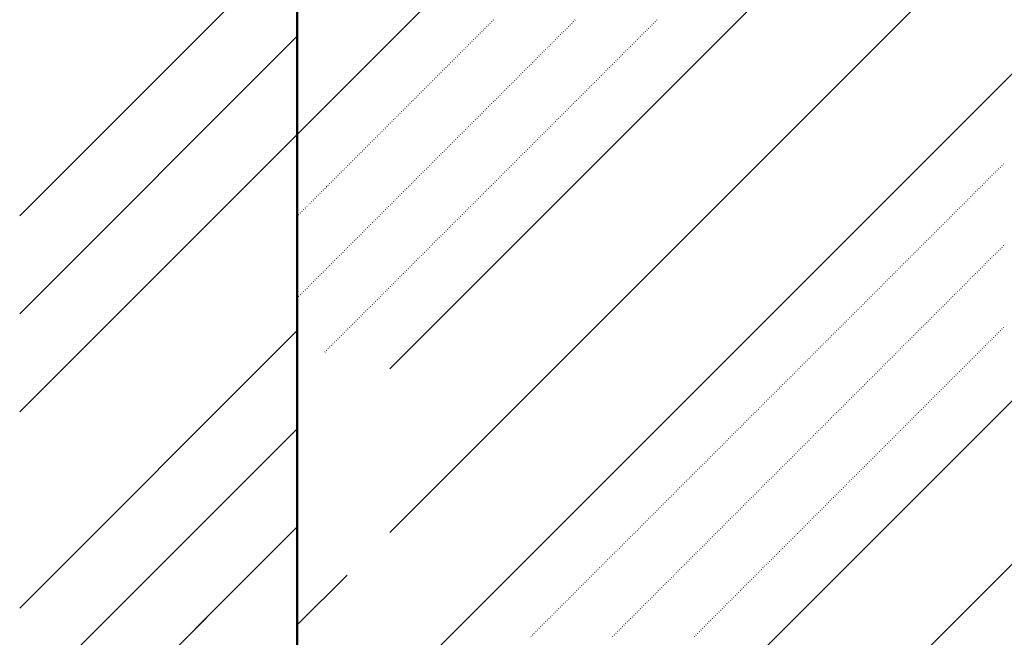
# Model space of a CAD drawing. Header units: millimetres. Extents: x 0 to 1260, y 0 to 297.
# Tile 84 of 104: x 297 to 307, y 223 to 230. Entities that reach past the tile are written whole.
import ezdxf

# ---------------------------------------------------------------- set-up
doc = ezdxf.new("R2010")
doc.units = ezdxf.units.MM
for name, pattern in [('K5LT32802', [0]), ('K5LT32806', [0]), ('K5LT_BASIC', [0])]:
    doc.linetypes.add(name, pattern=pattern)
doc.layers.add('Системный слой', color=7, linetype='Continuous')

# ---------------------------------------------------------------- blocks, each defined once
blk = doc.blocks.new('U100')
at = {"layer": 'Системный слой', "color": 7, "linetype": 'K5LT32802', "lineweight": 9}
for p, q in [((299.532, 221.589), (314.238, 236.296)), ((299.532, 228.66), (307.167, 236.296)), ((299.532, 218.054), (317.774, 236.296)), ((299.532, 216.286), (319.532, 236.286)), ((300.532, 224.357), (312.471, 236.296)), ((300.532, 226.125), (310.703, 236.296)), ((299.532, 223.357), (300.071, 223.896))]:
    blk.add_line(p, q, dxfattribs=at)
at = {"layer": 'Системный слой', "color": 7, "linetype": 'K5LT32806', "lineweight": 18}
for p, q in [((301.58, 229.824), (301.583, 229.828)), ((301.597, 229.842), (301.601, 229.846)), ((301.615, 229.86), (301.619, 229.863)), ((301.633, 229.877), (301.636, 229.881)), ((301.65, 229.895), (301.654, 229.899)), ((302.464, 229.824), (302.467, 229.828)), ((302.481, 229.842), (302.485, 229.846)), ((302.499, 229.86), (302.503, 229.863)), ((302.517, 229.877), (302.52, 229.881)), ((302.534, 229.895), (302.538, 229.899)), ((303.348, 229.824), (303.351, 229.828)), ((303.365, 229.842), (303.369, 229.846)), ((303.383, 229.86), (303.386, 229.863)), ((303.401, 229.877), (303.404, 229.881)), ((303.418, 229.895), (303.422, 229.899)), ((301.474, 229.718), (301.477, 229.722)), ((301.491, 229.736), (301.495, 229.74)), ((301.509, 229.754), (301.513, 229.757)), ((301.527, 229.771), (301.53, 229.775)), ((301.544, 229.789), (301.548, 229.793)), ((301.562, 229.807), (301.566, 229.81)), ((302.358, 229.718), (302.361, 229.722)), ((302.375, 229.736), (302.379, 229.74)), ((302.393, 229.754), (302.396, 229.757)), ((302.411, 229.771), (302.414, 229.775)), ((302.428, 229.789), (302.432, 229.793)), ((302.446, 229.807), (302.45, 229.81)), ((303.241, 229.718), (303.245, 229.722)), ((303.259, 229.736), (303.263, 229.74)), ((303.277, 229.754), (303.28, 229.757)), ((303.295, 229.771), (303.298, 229.775)), ((303.312, 229.789), (303.316, 229.793)), ((303.33, 229.807), (303.333, 229.81)), ((301.368, 229.612), (301.371, 229.616)), ((301.385, 229.63), (301.389, 229.633)), ((301.403, 229.648), (301.407, 229.651)), ((301.421, 229.665), (301.424, 229.669)), ((301.438, 229.683), (301.442, 229.686)), ((301.456, 229.701), (301.46, 229.704)), ((302.252, 229.612), (302.255, 229.616)), ((302.269, 229.63), (302.273, 229.633)), ((302.287, 229.648), (302.29, 229.651)), ((302.305, 229.665), (302.308, 229.669)), ((302.322, 229.683), (302.326, 229.686)), ((302.34, 229.701), (302.343, 229.704)), ((303.135, 229.612), (303.139, 229.616)), ((303.153, 229.63), (303.157, 229.633)), ((303.171, 229.648), (303.174, 229.651)), ((303.188, 229.665), (303.192, 229.669)), ((303.206, 229.683), (303.21, 229.686)), ((303.224, 229.701), (303.227, 229.704)), ((301.262, 229.506), (301.265, 229.51)), ((301.279, 229.524), (301.283, 229.527)), ((301.297, 229.542), (301.3, 229.545)), ((301.315, 229.559), (301.318, 229.563)), ((301.332, 229.577), (301.336, 229.58)), ((301.35, 229.595), (301.354, 229.598)), ((302.145, 229.506), (302.149, 229.51)), ((302.163, 229.524), (302.167, 229.527)), ((302.181, 229.542), (302.184, 229.545)), ((302.199, 229.559), (302.202, 229.563)), ((302.216, 229.577), (302.22, 229.58)), ((302.234, 229.595), (302.237, 229.598)), ((303.029, 229.506), (303.033, 229.51)), ((303.047, 229.524), (303.051, 229.527)), ((303.065, 229.542), (303.068, 229.545)), ((303.082, 229.559), (303.086, 229.563)), ((303.1, 229.577), (303.104, 229.58)), ((303.118, 229.595), (303.121, 229.598)), ((301.156, 229.4), (301.159, 229.404)), ((301.173, 229.418), (301.177, 229.421)), ((301.191, 229.435), (301.194, 229.439)), ((301.209, 229.453), (301.212, 229.457)), ((301.226, 229.471), (301.23, 229.474)), ((301.244, 229.489), (301.247, 229.492)), ((302.039, 229.4), (302.043, 229.404)), ((302.057, 229.418), (302.061, 229.421)), ((302.075, 229.435), (302.078, 229.439)), ((302.092, 229.453), (302.096, 229.457)), ((302.11, 229.471), (302.114, 229.474)), ((302.128, 229.489), (302.131, 229.492)), ((302.923, 229.4), (302.927, 229.404)), ((302.941, 229.418), (302.944, 229.421)), ((302.959, 229.435), (302.962, 229.439)), ((302.976, 229.453), (302.98, 229.457)), ((302.994, 229.471), (302.998, 229.474)), ((303.012, 229.489), (303.015, 229.492)), ((301.049, 229.294), (301.053, 229.298)), ((301.067, 229.312), (301.071, 229.315)), ((301.085, 229.329), (301.088, 229.333)), ((301.102, 229.347), (301.106, 229.351)), ((301.12, 229.365), (301.124, 229.368)), ((301.138, 229.382), (301.141, 229.386)), ((301.933, 229.294), (301.937, 229.298)), ((301.951, 229.312), (301.955, 229.315)), ((301.969, 229.329), (301.972, 229.333)), ((301.986, 229.347), (301.99, 229.351)), ((302.004, 229.365), (302.008, 229.368)), ((302.022, 229.382), (302.025, 229.386)), ((302.817, 229.294), (302.821, 229.298)), ((302.835, 229.312), (302.838, 229.315)), ((302.853, 229.329), (302.856, 229.333)), ((302.87, 229.347), (302.874, 229.351)), ((302.888, 229.365), (302.891, 229.368)), ((302.906, 229.382), (302.909, 229.386)), ((300.943, 229.188), (300.947, 229.192)), ((300.961, 229.206), (300.965, 229.209)), ((300.979, 229.223), (300.982, 229.227)), ((300.996, 229.241), (301, 229.245)), ((301.014, 229.259), (301.018, 229.262)), ((301.032, 229.276), (301.035, 229.28)), ((301.827, 229.188), (301.831, 229.192)), ((301.845, 229.206), (301.848, 229.209)), ((301.863, 229.223), (301.866, 229.227)), ((301.88, 229.241), (301.884, 229.245)), ((301.898, 229.259), (301.902, 229.262)), ((301.916, 229.276), (301.919, 229.28)), ((302.711, 229.188), (302.715, 229.192)), ((302.729, 229.206), (302.732, 229.209)), ((302.747, 229.223), (302.75, 229.227)), ((302.764, 229.241), (302.768, 229.245)), ((302.782, 229.259), (302.785, 229.262)), ((302.8, 229.276), (302.803, 229.28)), ((300.837, 229.082), (300.841, 229.085)), ((300.855, 229.1), (300.859, 229.103)), ((300.873, 229.117), (300.876, 229.121)), ((300.89, 229.135), (300.894, 229.138)), ((300.908, 229.153), (300.912, 229.156)), ((300.926, 229.17), (300.929, 229.174)), ((301.721, 229.082), (301.725, 229.085)), ((301.739, 229.1), (301.742, 229.103)), ((301.757, 229.117), (301.76, 229.121)), ((301.774, 229.135), (301.778, 229.138)), ((301.792, 229.153), (301.795, 229.156)), ((301.81, 229.17), (301.813, 229.174)), ((302.605, 229.082), (302.609, 229.085)), ((302.623, 229.1), (302.626, 229.103)), ((302.64, 229.117), (302.644, 229.121)), ((302.658, 229.135), (302.662, 229.138)), ((302.676, 229.153), (302.679, 229.156)), ((302.693, 229.17), (302.697, 229.174)), ((300.731, 228.976), (300.735, 228.979)), ((300.749, 228.994), (300.752, 228.997)), ((300.767, 229.011), (300.77, 229.015)), ((300.784, 229.029), (300.788, 229.032)), ((300.802, 229.047), (300.806, 229.05)), ((300.82, 229.064), (300.823, 229.068)), ((301.615, 228.976), (301.619, 228.979)), ((301.633, 228.994), (301.636, 228.997)), ((301.65, 229.011), (301.654, 229.015)), ((301.668, 229.029), (301.672, 229.032)), ((301.686, 229.047), (301.689, 229.05)), ((301.704, 229.064), (301.707, 229.068)), ((302.499, 228.976), (302.503, 228.979)), ((302.517, 228.994), (302.52, 228.997)), ((302.534, 229.011), (302.538, 229.015)), ((302.552, 229.029), (302.556, 229.032)), ((302.57, 229.047), (302.573, 229.05)), ((302.587, 229.064), (302.591, 229.068)), ((300.625, 228.87), (300.629, 228.873)), ((300.643, 228.887), (300.646, 228.891)), ((300.661, 228.905), (300.664, 228.909)), ((300.678, 228.923), (300.682, 228.926)), ((300.696, 228.94), (300.699, 228.944)), ((300.714, 228.958), (300.717, 228.962)), ((301.509, 228.87), (301.513, 228.873)), ((301.527, 228.887), (301.53, 228.891)), ((301.544, 228.905), (301.548, 228.909)), ((301.562, 228.923), (301.566, 228.926)), ((301.58, 228.94), (301.583, 228.944)), ((301.597, 228.958), (301.601, 228.962)), ((302.393, 228.87), (302.396, 228.873)), ((302.411, 228.887), (302.414, 228.891)), ((302.428, 228.905), (302.432, 228.909)), ((302.446, 228.923), (302.45, 228.926)), ((302.464, 228.94), (302.467, 228.944)), ((302.481, 228.958), (302.485, 228.962)), ((300.519, 228.764), (300.523, 228.767)), ((300.537, 228.781), (300.54, 228.785)), ((300.554, 228.799), (300.558, 228.803)), ((300.572, 228.817), (300.576, 228.82)), ((300.59, 228.834), (300.593, 228.838)), ((300.608, 228.852), (300.611, 228.856)), ((301.403, 228.764), (301.407, 228.767)), ((301.421, 228.781), (301.424, 228.785)), ((301.438, 228.799), (301.442, 228.803)), ((301.456, 228.817), (301.46, 228.82)), ((301.474, 228.834), (301.477, 228.838)), ((301.491, 228.852), (301.495, 228.856)), ((302.287, 228.764), (302.29, 228.767)), ((302.305, 228.781), (302.308, 228.785)), ((302.322, 228.799), (302.326, 228.803)), ((302.34, 228.817), (302.343, 228.82)), ((302.358, 228.834), (302.361, 228.838)), ((302.375, 228.852), (302.379, 228.856)), ((300.413, 228.658), (300.417, 228.661)), ((300.431, 228.675), (300.434, 228.679)), ((300.448, 228.693), (300.452, 228.697)), ((300.466, 228.711), (300.47, 228.714)), ((300.484, 228.728), (300.487, 228.732)), ((300.501, 228.746), (300.505, 228.75)), ((301.297, 228.658), (301.3, 228.661)), ((301.315, 228.675), (301.318, 228.679)), ((301.332, 228.693), (301.336, 228.697)), ((301.35, 228.711), (301.354, 228.714)), ((301.368, 228.728), (301.371, 228.732)), ((301.385, 228.746), (301.389, 228.75)), ((302.181, 228.658), (302.184, 228.661)), ((302.199, 228.675), (302.202, 228.679)), ((302.216, 228.693), (302.22, 228.697)), ((302.234, 228.711), (302.237, 228.714)), ((302.252, 228.728), (302.255, 228.732)), ((302.269, 228.746), (302.273, 228.75)), ((300.307, 228.552), (300.311, 228.555)), ((300.325, 228.569), (300.328, 228.573)), ((300.342, 228.587), (300.346, 228.59)), ((300.36, 228.605), (300.364, 228.608)), ((300.378, 228.622), (300.381, 228.626)), ((300.395, 228.64), (300.399, 228.644)), ((301.191, 228.552), (301.194, 228.555)), ((301.209, 228.569), (301.212, 228.573)), ((301.226, 228.587), (301.23, 228.59)), ((301.244, 228.605), (301.247, 228.608)), ((301.262, 228.622), (301.265, 228.626)), ((301.279, 228.64), (301.283, 228.644)), ((302.075, 228.552), (302.078, 228.555)), ((302.092, 228.569), (302.096, 228.573)), ((302.11, 228.587), (302.114, 228.59)), ((302.128, 228.605), (302.131, 228.608)), ((302.145, 228.622), (302.149, 228.626)), ((302.163, 228.64), (302.167, 228.644)), ((300.201, 228.446), (300.204, 228.449)), ((300.219, 228.463), (300.222, 228.467)), ((300.236, 228.481), (300.24, 228.484)), ((300.254, 228.499), (300.257, 228.502)), ((300.272, 228.516), (300.275, 228.52)), ((300.289, 228.534), (300.293, 228.537)), ((301.085, 228.446), (301.088, 228.449)), ((301.102, 228.463), (301.106, 228.467)), ((301.12, 228.481), (301.124, 228.484)), ((301.138, 228.499), (301.141, 228.502)), ((301.156, 228.516), (301.159, 228.52)), ((301.173, 228.534), (301.177, 228.537)), ((301.969, 228.446), (301.972, 228.449)), ((301.986, 228.463), (301.99, 228.467)), ((302.004, 228.481), (302.008, 228.484)), ((302.022, 228.499), (302.025, 228.502)), ((302.039, 228.516), (302.043, 228.52)), ((302.057, 228.534), (302.061, 228.537)), ((300.077, 228.322), (300.081, 228.325)), ((300.095, 228.339), (300.098, 228.343)), ((300.113, 228.357), (300.116, 228.361)), ((300.13, 228.375), (300.134, 228.378)), ((300.148, 228.392), (300.151, 228.396)), ((300.166, 228.41), (300.169, 228.414)), ((300.183, 228.428), (300.187, 228.431)), ((300.961, 228.322), (300.965, 228.325)), ((300.979, 228.339), (300.982, 228.343)), ((300.996, 228.357), (301, 228.361)), ((301.014, 228.375), (301.018, 228.378)), ((301.032, 228.392), (301.035, 228.396)), ((301.049, 228.41), (301.053, 228.414)), ((301.067, 228.428), (301.071, 228.431)), ((301.845, 228.322), (301.848, 228.325)), ((301.863, 228.339), (301.866, 228.343)), ((301.88, 228.357), (301.884, 228.361)), ((301.898, 228.375), (301.902, 228.378)), ((301.916, 228.392), (301.919, 228.396)), ((301.933, 228.41), (301.937, 228.414)), ((301.951, 228.428), (301.955, 228.431)), ((307.148, 228.322), (307.152, 228.325)), ((307.166, 228.339), (307.169, 228.343)), ((299.971, 228.216), (299.975, 228.219)), ((299.989, 228.233), (299.992, 228.237)), ((300.006, 228.251), (300.01, 228.255)), ((300.024, 228.269), (300.028, 228.272)), ((300.042, 228.286), (300.045, 228.29)), ((300.06, 228.304), (300.063, 228.308)), ((300.855, 228.216), (300.859, 228.219)), ((300.873, 228.233), (300.876, 228.237)), ((300.89, 228.251), (300.894, 228.255)), ((300.908, 228.269), (300.912, 228.272)), ((300.926, 228.286), (300.929, 228.29)), ((300.943, 228.304), (300.947, 228.308)), ((301.739, 228.216), (301.742, 228.219)), ((301.757, 228.233), (301.76, 228.237)), ((301.774, 228.251), (301.778, 228.255)), ((301.792, 228.269), (301.795, 228.272)), ((301.81, 228.286), (301.813, 228.29)), ((301.827, 228.304), (301.831, 228.308)), ((307.042, 228.216), (307.046, 228.219)), ((307.06, 228.233), (307.063, 228.237)), ((307.078, 228.251), (307.081, 228.255)), ((307.095, 228.269), (307.099, 228.272)), ((307.113, 228.286), (307.116, 228.29)), ((307.131, 228.304), (307.134, 228.308)), ((299.865, 228.11), (299.869, 228.113)), ((299.883, 228.127), (299.886, 228.131)), ((299.9, 228.145), (299.904, 228.149)), ((299.918, 228.163), (299.922, 228.166)), ((299.936, 228.18), (299.939, 228.184)), ((299.953, 228.198), (299.957, 228.202)), ((300.749, 228.11), (300.752, 228.113)), ((300.767, 228.127), (300.77, 228.131)), ((300.784, 228.145), (300.788, 228.149)), ((300.802, 228.163), (300.806, 228.166)), ((300.82, 228.18), (300.823, 228.184)), ((300.837, 228.198), (300.841, 228.202)), ((301.633, 228.11), (301.636, 228.113)), ((301.65, 228.127), (301.654, 228.131)), ((301.668, 228.145), (301.672, 228.149)), ((301.686, 228.163), (301.689, 228.166)), ((301.704, 228.18), (301.707, 228.184)), ((301.721, 228.198), (301.725, 228.202)), ((306.936, 228.11), (306.94, 228.113)), ((306.954, 228.127), (306.957, 228.131)), ((306.971, 228.145), (306.975, 228.149)), ((306.989, 228.163), (306.993, 228.166)), ((307.007, 228.18), (307.01, 228.184)), ((307.025, 228.198), (307.028, 228.202)), ((299.759, 228.004), (299.763, 228.007)), ((299.777, 228.021), (299.78, 228.025)), ((299.794, 228.039), (299.798, 228.042)), ((299.812, 228.057), (299.816, 228.06)), ((299.83, 228.074), (299.833, 228.078)), ((299.847, 228.092), (299.851, 228.096)), ((300.643, 228.004), (300.646, 228.007)), ((300.661, 228.021), (300.664, 228.025)), ((300.678, 228.039), (300.682, 228.042)), ((300.696, 228.057), (300.699, 228.06)), ((300.714, 228.074), (300.717, 228.078)), ((300.731, 228.092), (300.735, 228.096)), ((301.527, 228.004), (301.53, 228.007)), ((301.544, 228.021), (301.548, 228.025)), ((301.562, 228.039), (301.566, 228.042)), ((301.58, 228.057), (301.583, 228.06)), ((301.597, 228.074), (301.601, 228.078)), ((301.615, 228.092), (301.619, 228.096)), ((306.83, 228.004), (306.834, 228.007)), ((306.848, 228.021), (306.851, 228.025)), ((306.865, 228.039), (306.869, 228.042)), ((306.883, 228.057), (306.887, 228.06)), ((306.901, 228.074), (306.904, 228.078)), ((306.918, 228.092), (306.922, 228.096)), ((299.653, 227.898), (299.656, 227.901)), ((299.671, 227.915), (299.674, 227.919)), ((299.688, 227.933), (299.692, 227.936)), ((299.706, 227.951), (299.709, 227.954)), ((299.724, 227.968), (299.727, 227.972)), ((299.741, 227.986), (299.745, 227.989)), ((300.537, 227.898), (300.54, 227.901)), ((300.554, 227.915), (300.558, 227.919)), ((300.572, 227.933), (300.576, 227.936)), ((300.59, 227.951), (300.593, 227.954)), ((300.608, 227.968), (300.611, 227.972)), ((300.625, 227.986), (300.629, 227.989)), ((301.421, 227.898), (301.424, 227.901)), ((301.438, 227.915), (301.442, 227.919)), ((301.456, 227.933), (301.46, 227.936)), ((301.474, 227.951), (301.477, 227.954)), ((301.491, 227.968), (301.495, 227.972)), ((301.509, 227.986), (301.513, 227.989)), ((306.724, 227.898), (306.728, 227.901)), ((306.742, 227.915), (306.745, 227.919)), ((306.759, 227.933), (306.763, 227.936)), ((306.777, 227.951), (306.781, 227.954)), ((306.795, 227.968), (306.798, 227.972)), ((306.812, 227.986), (306.816, 227.989)), ((299.547, 227.791), (299.55, 227.795)), ((299.565, 227.809), (299.568, 227.813)), ((299.582, 227.827), (299.586, 227.83)), ((299.6, 227.844), (299.603, 227.848)), ((299.618, 227.862), (299.621, 227.866)), ((299.635, 227.88), (299.639, 227.883)), ((300.431, 227.791), (300.434, 227.795)), ((300.448, 227.809), (300.452, 227.813)), ((300.466, 227.827), (300.47, 227.83)), ((300.484, 227.844), (300.487, 227.848)), ((300.501, 227.862), (300.505, 227.866)), ((300.519, 227.88), (300.523, 227.883)), ((301.315, 227.791), (301.318, 227.795)), ((301.332, 227.809), (301.336, 227.813)), ((301.35, 227.827), (301.354, 227.83)), ((301.368, 227.844), (301.371, 227.848)), ((301.385, 227.862), (301.389, 227.866)), ((301.403, 227.88), (301.407, 227.883)), ((306.618, 227.791), (306.621, 227.795)), ((306.636, 227.809), (306.639, 227.813)), ((306.653, 227.827), (306.657, 227.83)), ((306.671, 227.844), (306.674, 227.848)), ((306.689, 227.862), (306.692, 227.866)), ((306.706, 227.88), (306.71, 227.883)), ((299.532, 227.777), (299.533, 227.777)), ((300.325, 227.685), (300.328, 227.689)), ((300.342, 227.703), (300.346, 227.707)), ((300.36, 227.721), (300.364, 227.724)), ((300.378, 227.738), (300.381, 227.742)), ((300.395, 227.756), (300.399, 227.76)), ((300.413, 227.774), (300.417, 227.777)), ((301.209, 227.685), (301.212, 227.689)), ((301.226, 227.703), (301.23, 227.707)), ((301.244, 227.721), (301.247, 227.724)), ((301.262, 227.738), (301.265, 227.742)), ((301.279, 227.756), (301.283, 227.76)), ((301.297, 227.774), (301.3, 227.777)), ((306.512, 227.685), (306.515, 227.689)), ((306.53, 227.703), (306.533, 227.707)), ((306.547, 227.721), (306.551, 227.724)), ((306.565, 227.738), (306.568, 227.742)), ((306.583, 227.756), (306.586, 227.76)), ((306.6, 227.774), (306.604, 227.777)), ((300.219, 227.579), (300.222, 227.583)), ((300.236, 227.597), (300.24, 227.601)), ((300.254, 227.615), (300.257, 227.618)), ((300.272, 227.632), (300.275, 227.636)), ((300.289, 227.65), (300.293, 227.654)), ((300.307, 227.668), (300.311, 227.671)), ((301.102, 227.579), (301.106, 227.583)), ((301.12, 227.597), (301.124, 227.601)), ((301.138, 227.615), (301.141, 227.618)), ((301.156, 227.632), (301.159, 227.636)), ((301.173, 227.65), (301.177, 227.654)), ((301.191, 227.668), (301.194, 227.671)), ((306.406, 227.579), (306.409, 227.583)), ((306.423, 227.597), (306.427, 227.601)), ((306.441, 227.615), (306.445, 227.618)), ((306.459, 227.632), (306.462, 227.636)), ((306.476, 227.65), (306.48, 227.654)), ((306.494, 227.668), (306.498, 227.671)), ((300.113, 227.473), (300.116, 227.477)), ((300.13, 227.491), (300.134, 227.494)), ((300.148, 227.509), (300.151, 227.512)), ((300.166, 227.526), (300.169, 227.53)), ((300.183, 227.544), (300.187, 227.547)), ((300.201, 227.562), (300.204, 227.565)), ((300.996, 227.473), (301, 227.477)), ((301.014, 227.491), (301.018, 227.494)), ((301.032, 227.509), (301.035, 227.512)), ((301.049, 227.526), (301.053, 227.53)), ((301.067, 227.544), (301.071, 227.547)), ((301.085, 227.562), (301.088, 227.565)), ((306.3, 227.473), (306.303, 227.477)), ((306.317, 227.491), (306.321, 227.494)), ((306.335, 227.509), (306.339, 227.512)), ((306.353, 227.526), (306.356, 227.53)), ((306.37, 227.544), (306.374, 227.547)), ((306.388, 227.562), (306.392, 227.565)), ((300.006, 227.367), (300.01, 227.371)), ((300.024, 227.385), (300.028, 227.388)), ((300.042, 227.403), (300.045, 227.406)), ((300.06, 227.42), (300.063, 227.424)), ((300.077, 227.438), (300.081, 227.441)), ((300.095, 227.456), (300.098, 227.459)), ((300.89, 227.367), (300.894, 227.371)), ((300.908, 227.385), (300.912, 227.388)), ((300.926, 227.403), (300.929, 227.406)), ((300.943, 227.42), (300.947, 227.424)), ((300.961, 227.438), (300.965, 227.441)), ((300.979, 227.456), (300.982, 227.459)), ((306.194, 227.367), (306.197, 227.371)), ((306.211, 227.385), (306.215, 227.388)), ((306.229, 227.403), (306.233, 227.406)), ((306.247, 227.42), (306.25, 227.424)), ((306.264, 227.438), (306.268, 227.441)), ((306.282, 227.456), (306.286, 227.459)), ((307.078, 227.367), (307.081, 227.371)), ((307.095, 227.385), (307.099, 227.388)), ((307.113, 227.403), (307.116, 227.406)), ((307.131, 227.42), (307.134, 227.424)), ((307.148, 227.438), (307.152, 227.441)), ((307.166, 227.456), (307.169, 227.459)), ((299.9, 227.261), (299.904, 227.265)), ((299.918, 227.279), (299.922, 227.282)), ((299.936, 227.296), (299.939, 227.3)), ((299.953, 227.314), (299.957, 227.318)), ((299.971, 227.332), (299.975, 227.335)), ((299.989, 227.35), (299.992, 227.353)), ((300.784, 227.261), (300.788, 227.265)), ((300.802, 227.279), (300.806, 227.282)), ((300.82, 227.296), (300.823, 227.3)), ((300.837, 227.314), (300.841, 227.318)), ((300.855, 227.332), (300.859, 227.335)), ((300.873, 227.35), (300.876, 227.353)), ((306.088, 227.261), (306.091, 227.265)), ((306.105, 227.279), (306.109, 227.282)), ((306.123, 227.296), (306.126, 227.3)), ((306.141, 227.314), (306.144, 227.318)), ((306.158, 227.332), (306.162, 227.335)), ((306.176, 227.35), (306.18, 227.353)), ((306.971, 227.261), (306.975, 227.265)), ((306.989, 227.279), (306.993, 227.282)), ((307.007, 227.296), (307.01, 227.3)), ((307.025, 227.314), (307.028, 227.318)), ((307.042, 227.332), (307.046, 227.335)), ((307.06, 227.35), (307.063, 227.353)), ((299.794, 227.155), (299.798, 227.159)), ((299.812, 227.173), (299.816, 227.176)), ((299.83, 227.19), (299.833, 227.194)), ((299.847, 227.208), (299.851, 227.212)), ((299.865, 227.226), (299.869, 227.229)), ((299.883, 227.243), (299.886, 227.247)), ((300.678, 227.155), (300.682, 227.159)), ((300.696, 227.173), (300.699, 227.176)), ((300.714, 227.19), (300.717, 227.194)), ((300.731, 227.208), (300.735, 227.212)), ((300.749, 227.226), (300.752, 227.229)), ((300.767, 227.243), (300.77, 227.247)), ((305.982, 227.155), (305.985, 227.159)), ((305.999, 227.173), (306.003, 227.176)), ((306.017, 227.19), (306.02, 227.194)), ((306.035, 227.208), (306.038, 227.212)), ((306.052, 227.226), (306.056, 227.229)), ((306.07, 227.243), (306.073, 227.247)), ((306.865, 227.155), (306.869, 227.159)), ((306.883, 227.173), (306.887, 227.176)), ((306.901, 227.19), (306.904, 227.194)), ((306.918, 227.208), (306.922, 227.212)), ((306.936, 227.226), (306.94, 227.229)), ((306.954, 227.243), (306.957, 227.247)), ((299.688, 227.049), (299.692, 227.053)), ((299.706, 227.067), (299.709, 227.07)), ((299.724, 227.084), (299.727, 227.088)), ((299.741, 227.102), (299.745, 227.106)), ((299.759, 227.12), (299.763, 227.123)), ((299.777, 227.137), (299.78, 227.141)), ((300.572, 227.049), (300.576, 227.053)), ((300.59, 227.067), (300.593, 227.07)), ((300.608, 227.084), (300.611, 227.088)), ((300.625, 227.102), (300.629, 227.106)), ((300.643, 227.12), (300.646, 227.123)), ((300.661, 227.137), (300.664, 227.141)), ((305.875, 227.049), (305.879, 227.053)), ((305.893, 227.067), (305.897, 227.07)), ((305.911, 227.084), (305.914, 227.088)), ((305.928, 227.102), (305.932, 227.106)), ((305.946, 227.12), (305.95, 227.123)), ((305.964, 227.137), (305.967, 227.141)), ((306.759, 227.049), (306.763, 227.053)), ((306.777, 227.067), (306.781, 227.07)), ((306.795, 227.084), (306.798, 227.088)), ((306.812, 227.102), (306.816, 227.106)), ((306.83, 227.12), (306.834, 227.123)), ((306.848, 227.137), (306.851, 227.141)), ((299.582, 226.943), (299.586, 226.946)), ((299.6, 226.961), (299.603, 226.964)), ((299.618, 226.978), (299.621, 226.982)), ((299.635, 226.996), (299.639, 226.999)), ((299.653, 227.014), (299.656, 227.017)), ((299.671, 227.031), (299.674, 227.035)), ((300.466, 226.943), (300.47, 226.946)), ((300.484, 226.961), (300.487, 226.964)), ((300.501, 226.978), (300.505, 226.982)), ((300.519, 226.996), (300.523, 226.999)), ((300.537, 227.014), (300.54, 227.017)), ((300.554, 227.031), (300.558, 227.035)), ((305.769, 226.943), (305.773, 226.946)), ((305.787, 226.961), (305.791, 226.964)), ((305.805, 226.978), (305.808, 226.982)), ((305.822, 226.996), (305.826, 226.999)), ((305.84, 227.014), (305.844, 227.017)), ((305.858, 227.031), (305.861, 227.035)), ((306.653, 226.943), (306.657, 226.946)), ((306.671, 226.961), (306.674, 226.964)), ((306.689, 226.978), (306.692, 226.982)), ((306.706, 226.996), (306.71, 226.999)), ((306.724, 227.014), (306.728, 227.017)), ((306.742, 227.031), (306.745, 227.035)), ((299.532, 226.893), (299.533, 226.893)), ((299.547, 226.908), (299.55, 226.911)), ((299.565, 226.925), (299.568, 226.929)), ((300.36, 226.837), (300.364, 226.84)), ((300.378, 226.855), (300.381, 226.858)), ((300.395, 226.872), (300.399, 226.876)), ((300.413, 226.89), (300.417, 226.893)), ((300.431, 226.908), (300.434, 226.911)), ((300.448, 226.925), (300.452, 226.929)), ((305.663, 226.837), (305.667, 226.84)), ((305.681, 226.855), (305.685, 226.858)), ((305.699, 226.872), (305.702, 226.876)), ((305.716, 226.89), (305.72, 226.893)), ((305.734, 226.908), (305.738, 226.911)), ((305.752, 226.925), (305.755, 226.929)), ((306.547, 226.837), (306.551, 226.84)), ((306.565, 226.855), (306.568, 226.858)), ((306.583, 226.872), (306.586, 226.876)), ((306.6, 226.89), (306.604, 226.893)), ((306.618, 226.908), (306.621, 226.911)), ((306.636, 226.925), (306.639, 226.929)), ((300.254, 226.731), (300.257, 226.734)), ((300.272, 226.748), (300.275, 226.752)), ((300.289, 226.766), (300.293, 226.77)), ((300.307, 226.784), (300.311, 226.787)), ((300.325, 226.801), (300.328, 226.805)), ((300.342, 226.819), (300.346, 226.823)), ((305.557, 226.731), (305.561, 226.734)), ((305.575, 226.748), (305.578, 226.752)), ((305.593, 226.766), (305.596, 226.77)), ((305.61, 226.784), (305.614, 226.787)), ((305.628, 226.801), (305.632, 226.805)), ((305.646, 226.819), (305.649, 226.823)), ((306.441, 226.731), (306.445, 226.734)), ((306.459, 226.748), (306.462, 226.752)), ((306.476, 226.766), (306.48, 226.77)), ((306.494, 226.784), (306.498, 226.787)), ((306.512, 226.801), (306.515, 226.805)), ((306.53, 226.819), (306.533, 226.823)), ((300.148, 226.625), (300.151, 226.628)), ((300.166, 226.642), (300.169, 226.646)), ((300.183, 226.66), (300.187, 226.664)), ((300.201, 226.678), (300.204, 226.681)), ((300.219, 226.695), (300.222, 226.699)), ((300.236, 226.713), (300.24, 226.717)), ((305.451, 226.625), (305.455, 226.628)), ((305.469, 226.642), (305.472, 226.646)), ((305.487, 226.66), (305.49, 226.664)), ((305.504, 226.678), (305.508, 226.681)), ((305.522, 226.695), (305.525, 226.699)), ((305.54, 226.713), (305.543, 226.717)), ((306.335, 226.625), (306.339, 226.628)), ((306.353, 226.642), (306.356, 226.646)), ((306.37, 226.66), (306.374, 226.664)), ((306.388, 226.678), (306.392, 226.681)), ((306.406, 226.695), (306.409, 226.699)), ((306.423, 226.713), (306.427, 226.717)), ((300.042, 226.519), (300.045, 226.522)), ((300.06, 226.536), (300.063, 226.54)), ((300.077, 226.554), (300.081, 226.558)), ((300.095, 226.572), (300.098, 226.575)), ((300.113, 226.589), (300.116, 226.593)), ((300.13, 226.607), (300.134, 226.611)), ((305.345, 226.519), (305.349, 226.522)), ((305.363, 226.536), (305.366, 226.54)), ((305.38, 226.554), (305.384, 226.558)), ((305.398, 226.572), (305.402, 226.575)), ((305.416, 226.589), (305.419, 226.593)), ((305.434, 226.607), (305.437, 226.611)), ((306.229, 226.519), (306.233, 226.522)), ((306.247, 226.536), (306.25, 226.54)), ((306.264, 226.554), (306.268, 226.558)), ((306.282, 226.572), (306.286, 226.575)), ((306.3, 226.589), (306.303, 226.593)), ((306.317, 226.607), (306.321, 226.611)), ((307.113, 226.519), (307.116, 226.522)), ((307.131, 226.536), (307.134, 226.54)), ((307.148, 226.554), (307.152, 226.558)), ((307.166, 226.572), (307.169, 226.575)), ((299.936, 226.413), (299.939, 226.416)), ((299.953, 226.43), (299.957, 226.434)), ((299.971, 226.448), (299.975, 226.451)), ((299.989, 226.466), (299.992, 226.469)), ((300.006, 226.483), (300.01, 226.487)), ((300.024, 226.501), (300.028, 226.505)), ((305.239, 226.413), (305.243, 226.416)), ((305.257, 226.43), (305.26, 226.434)), ((305.274, 226.448), (305.278, 226.451)), ((305.292, 226.466), (305.296, 226.469)), ((305.31, 226.483), (305.313, 226.487)), ((305.327, 226.501), (305.331, 226.505)), ((306.123, 226.413), (306.126, 226.416)), ((306.141, 226.43), (306.144, 226.434)), ((306.158, 226.448), (306.162, 226.451)), ((306.176, 226.466), (306.18, 226.469)), ((306.194, 226.483), (306.197, 226.487)), ((306.211, 226.501), (306.215, 226.505)), ((307.007, 226.413), (307.01, 226.416)), ((307.025, 226.43), (307.028, 226.434)), ((307.042, 226.448), (307.046, 226.451)), ((307.06, 226.466), (307.063, 226.469)), ((307.078, 226.483), (307.081, 226.487)), ((307.095, 226.501), (307.099, 226.505)), ((299.83, 226.307), (299.833, 226.31)), ((299.847, 226.324), (299.851, 226.328)), ((299.865, 226.342), (299.869, 226.345)), ((299.883, 226.36), (299.886, 226.363)), ((299.9, 226.377), (299.904, 226.381)), ((299.918, 226.395), (299.922, 226.398)), ((305.133, 226.307), (305.137, 226.31)), ((305.151, 226.324), (305.154, 226.328)), ((305.168, 226.342), (305.172, 226.345)), ((305.186, 226.36), (305.19, 226.363)), ((305.204, 226.377), (305.207, 226.381)), ((305.221, 226.395), (305.225, 226.398)), ((306.017, 226.307), (306.02, 226.31)), ((306.035, 226.324), (306.038, 226.328)), ((306.052, 226.342), (306.056, 226.345)), ((306.07, 226.36), (306.073, 226.363)), ((306.088, 226.377), (306.091, 226.381)), ((306.105, 226.395), (306.109, 226.398)), ((306.901, 226.307), (306.904, 226.31)), ((306.918, 226.324), (306.922, 226.328)), ((306.936, 226.342), (306.94, 226.345)), ((306.954, 226.36), (306.957, 226.363)), ((306.971, 226.377), (306.975, 226.381)), ((306.989, 226.395), (306.993, 226.398)), ((305.027, 226.2), (305.03, 226.204)), ((305.045, 226.218), (305.048, 226.222)), ((305.062, 226.236), (305.066, 226.239)), ((305.08, 226.253), (305.083, 226.257)), ((305.098, 226.271), (305.101, 226.275)), ((305.115, 226.289), (305.119, 226.292)), ((305.911, 226.2), (305.914, 226.204)), ((305.928, 226.218), (305.932, 226.222)), ((305.946, 226.236), (305.95, 226.239)), ((305.964, 226.253), (305.967, 226.257)), ((305.982, 226.271), (305.985, 226.275)), ((305.999, 226.289), (306.003, 226.292)), ((306.795, 226.2), (306.798, 226.204)), ((306.812, 226.218), (306.816, 226.222)), ((306.83, 226.236), (306.834, 226.239)), ((306.848, 226.253), (306.851, 226.257)), ((306.865, 226.271), (306.869, 226.275)), ((306.883, 226.289), (306.887, 226.292)), ((304.921, 226.094), (304.924, 226.098)), ((304.939, 226.112), (304.942, 226.116)), ((304.956, 226.13), (304.96, 226.133)), ((304.974, 226.147), (304.977, 226.151)), ((304.992, 226.165), (304.995, 226.169)), ((305.009, 226.183), (305.013, 226.186)), ((305.805, 226.094), (305.808, 226.098)), ((305.822, 226.112), (305.826, 226.116)), ((305.84, 226.13), (305.844, 226.133)), ((305.858, 226.147), (305.861, 226.151)), ((305.875, 226.165), (305.879, 226.169)), ((305.893, 226.183), (305.897, 226.186)), ((306.689, 226.094), (306.692, 226.098)), ((306.706, 226.112), (306.71, 226.116)), ((306.724, 226.13), (306.728, 226.133)), ((306.742, 226.147), (306.745, 226.151)), ((306.759, 226.165), (306.763, 226.169)), ((306.777, 226.183), (306.781, 226.186)), ((304.815, 225.988), (304.818, 225.992)), ((304.832, 226.006), (304.836, 226.01)), ((304.85, 226.024), (304.854, 226.027)), ((304.868, 226.041), (304.871, 226.045)), ((304.886, 226.059), (304.889, 226.063)), ((304.903, 226.077), (304.907, 226.08)), ((305.699, 225.988), (305.702, 225.992)), ((305.716, 226.006), (305.72, 226.01)), ((305.734, 226.024), (305.738, 226.027)), ((305.752, 226.041), (305.755, 226.045)), ((305.769, 226.059), (305.773, 226.063)), ((305.787, 226.077), (305.791, 226.08)), ((306.583, 225.988), (306.586, 225.992)), ((306.6, 226.006), (306.604, 226.01)), ((306.618, 226.024), (306.621, 226.027)), ((306.636, 226.041), (306.639, 226.045)), ((306.653, 226.059), (306.657, 226.063)), ((306.671, 226.077), (306.674, 226.08)), ((304.709, 225.882), (304.712, 225.886)), ((304.726, 225.9), (304.73, 225.903)), ((304.744, 225.918), (304.748, 225.921)), ((304.762, 225.935), (304.765, 225.939)), ((304.779, 225.953), (304.783, 225.957)), ((304.797, 225.971), (304.801, 225.974)), ((305.593, 225.882), (305.596, 225.886)), ((305.61, 225.9), (305.614, 225.903)), ((305.628, 225.918), (305.632, 225.921)), ((305.646, 225.935), (305.649, 225.939)), ((305.663, 225.953), (305.667, 225.957)), ((305.681, 225.971), (305.685, 225.974)), ((306.476, 225.882), (306.48, 225.886)), ((306.494, 225.9), (306.498, 225.903)), ((306.512, 225.918), (306.515, 225.921)), ((306.53, 225.935), (306.533, 225.939)), ((306.547, 225.953), (306.551, 225.957)), ((306.565, 225.971), (306.568, 225.974)), ((304.603, 225.776), (304.606, 225.78)), ((304.62, 225.794), (304.624, 225.797)), ((304.638, 225.812), (304.642, 225.815)), ((304.656, 225.829), (304.659, 225.833)), ((304.673, 225.847), (304.677, 225.85)), ((304.691, 225.865), (304.695, 225.868)), ((305.487, 225.776), (305.49, 225.78)), ((305.504, 225.794), (305.508, 225.797)), ((305.522, 225.812), (305.525, 225.815)), ((305.54, 225.829), (305.543, 225.833)), ((305.557, 225.847), (305.561, 225.85)), ((305.575, 225.865), (305.578, 225.868)), ((306.37, 225.776), (306.374, 225.78)), ((306.388, 225.794), (306.392, 225.797)), ((306.406, 225.812), (306.409, 225.815)), ((306.423, 225.829), (306.427, 225.833)), ((306.441, 225.847), (306.445, 225.85)), ((306.459, 225.865), (306.462, 225.868)), ((304.497, 225.67), (304.5, 225.674)), ((304.514, 225.688), (304.518, 225.691)), ((304.532, 225.705), (304.535, 225.709)), ((304.55, 225.723), (304.553, 225.727)), ((304.567, 225.741), (304.571, 225.744)), ((304.585, 225.759), (304.589, 225.762)), ((305.38, 225.67), (305.384, 225.674)), ((305.398, 225.688), (305.402, 225.691)), ((305.416, 225.705), (305.419, 225.709)), ((305.434, 225.723), (305.437, 225.727)), ((305.451, 225.741), (305.455, 225.744)), ((305.469, 225.759), (305.472, 225.762)), ((306.264, 225.67), (306.268, 225.674)), ((306.282, 225.688), (306.286, 225.691)), ((306.3, 225.705), (306.303, 225.709)), ((306.317, 225.723), (306.321, 225.727)), ((306.335, 225.741), (306.339, 225.744)), ((306.353, 225.759), (306.356, 225.762)), ((304.391, 225.564), (304.394, 225.568)), ((304.408, 225.582), (304.412, 225.585)), ((304.426, 225.599), (304.429, 225.603)), ((304.444, 225.617), (304.447, 225.621)), ((304.461, 225.635), (304.465, 225.638)), ((304.479, 225.652), (304.482, 225.656)), ((305.274, 225.564), (305.278, 225.568)), ((305.292, 225.582), (305.296, 225.585)), ((305.31, 225.599), (305.313, 225.603)), ((305.327, 225.617), (305.331, 225.621)), ((305.345, 225.635), (305.349, 225.638)), ((305.363, 225.652), (305.366, 225.656)), ((306.158, 225.564), (306.162, 225.568)), ((306.176, 225.582), (306.18, 225.585)), ((306.194, 225.599), (306.197, 225.603)), ((306.211, 225.617), (306.215, 225.621)), ((306.229, 225.635), (306.233, 225.638)), ((306.247, 225.652), (306.25, 225.656)), ((304.284, 225.458), (304.288, 225.462)), ((304.302, 225.476), (304.306, 225.479)), ((304.32, 225.493), (304.323, 225.497)), ((304.337, 225.511), (304.341, 225.515)), ((304.355, 225.529), (304.359, 225.532)), ((304.373, 225.546), (304.376, 225.55)), ((305.168, 225.458), (305.172, 225.462)), ((305.186, 225.476), (305.19, 225.479)), ((305.204, 225.493), (305.207, 225.497)), ((305.221, 225.511), (305.225, 225.515)), ((305.239, 225.529), (305.243, 225.532)), ((305.257, 225.546), (305.26, 225.55)), ((306.052, 225.458), (306.056, 225.462)), ((306.07, 225.476), (306.073, 225.479)), ((306.088, 225.493), (306.091, 225.497)), ((306.105, 225.511), (306.109, 225.515)), ((306.123, 225.529), (306.126, 225.532)), ((306.141, 225.546), (306.144, 225.55)), ((304.178, 225.352), (304.182, 225.355)), ((304.196, 225.37), (304.2, 225.373)), ((304.214, 225.387), (304.217, 225.391)), ((304.231, 225.405), (304.235, 225.408)), ((304.249, 225.423), (304.253, 225.426)), ((304.267, 225.44), (304.27, 225.444)), ((305.062, 225.352), (305.066, 225.355)), ((305.08, 225.37), (305.083, 225.373)), ((305.098, 225.387), (305.101, 225.391)), ((305.115, 225.405), (305.119, 225.408)), ((305.133, 225.423), (305.137, 225.426)), ((305.151, 225.44), (305.154, 225.444)), ((305.946, 225.352), (305.95, 225.355)), ((305.964, 225.37), (305.967, 225.373)), ((305.982, 225.387), (305.985, 225.391)), ((305.999, 225.405), (306.003, 225.408)), ((306.017, 225.423), (306.02, 225.426)), ((306.035, 225.44), (306.038, 225.444)), ((304.072, 225.246), (304.076, 225.249)), ((304.09, 225.264), (304.094, 225.267)), ((304.108, 225.281), (304.111, 225.285)), ((304.125, 225.299), (304.129, 225.302)), ((304.143, 225.317), (304.147, 225.32)), ((304.161, 225.334), (304.164, 225.338)), ((304.956, 225.246), (304.96, 225.249)), ((304.974, 225.264), (304.977, 225.267)), ((304.992, 225.281), (304.995, 225.285)), ((305.009, 225.299), (305.013, 225.302)), ((305.027, 225.317), (305.03, 225.32)), ((305.045, 225.334), (305.048, 225.338)), ((305.84, 225.246), (305.844, 225.249)), ((305.858, 225.264), (305.861, 225.267)), ((305.875, 225.281), (305.879, 225.285)), ((305.893, 225.299), (305.897, 225.302)), ((305.911, 225.317), (305.914, 225.32)), ((305.928, 225.334), (305.932, 225.338)), ((303.966, 225.14), (303.97, 225.143)), ((303.984, 225.157), (303.987, 225.161)), ((304.002, 225.175), (304.005, 225.179)), ((304.019, 225.193), (304.023, 225.196)), ((304.037, 225.211), (304.041, 225.214)), ((304.055, 225.228), (304.058, 225.232)), ((304.85, 225.14), (304.854, 225.143)), ((304.868, 225.157), (304.871, 225.161)), ((304.886, 225.175), (304.889, 225.179)), ((304.903, 225.193), (304.907, 225.196)), ((304.921, 225.211), (304.924, 225.214)), ((304.939, 225.228), (304.942, 225.232)), ((305.734, 225.14), (305.738, 225.143)), ((305.752, 225.157), (305.755, 225.161)), ((305.769, 225.175), (305.773, 225.179)), ((305.787, 225.193), (305.791, 225.196)), ((305.805, 225.211), (305.808, 225.214)), ((305.822, 225.228), (305.826, 225.232)), ((303.86, 225.034), (303.864, 225.037)), ((303.878, 225.051), (303.881, 225.055)), ((303.896, 225.069), (303.899, 225.073)), ((303.913, 225.087), (303.917, 225.09)), ((303.931, 225.104), (303.934, 225.108)), ((303.949, 225.122), (303.952, 225.126)), ((304.744, 225.034), (304.748, 225.037)), ((304.762, 225.051), (304.765, 225.055)), ((304.779, 225.069), (304.783, 225.073)), ((304.797, 225.087), (304.801, 225.09)), ((304.815, 225.104), (304.818, 225.108)), ((304.832, 225.122), (304.836, 225.126)), ((305.628, 225.034), (305.632, 225.037)), ((305.646, 225.051), (305.649, 225.055)), ((305.663, 225.069), (305.667, 225.073)), ((305.681, 225.087), (305.685, 225.09)), ((305.699, 225.104), (305.702, 225.108)), ((305.716, 225.122), (305.72, 225.126)), ((303.754, 224.928), (303.758, 224.931)), ((303.772, 224.945), (303.775, 224.949)), ((303.789, 224.963), (303.793, 224.967)), ((303.807, 224.981), (303.811, 224.984)), ((303.825, 224.998), (303.828, 225.002)), ((303.843, 225.016), (303.846, 225.02)), ((304.638, 224.928), (304.642, 224.931)), ((304.656, 224.945), (304.659, 224.949)), ((304.673, 224.963), (304.677, 224.967)), ((304.691, 224.981), (304.695, 224.984)), ((304.709, 224.998), (304.712, 225.002)), ((304.726, 225.016), (304.73, 225.02)), ((305.522, 224.928), (305.525, 224.931)), ((305.54, 224.945), (305.543, 224.949)), ((305.557, 224.963), (305.561, 224.967)), ((305.575, 224.981), (305.578, 224.984)), ((305.593, 224.998), (305.596, 225.002)), ((305.61, 225.016), (305.614, 225.02)), ((303.648, 224.822), (303.652, 224.825)), ((303.666, 224.839), (303.669, 224.843)), ((303.683, 224.857), (303.687, 224.86)), ((303.701, 224.875), (303.705, 224.878)), ((303.719, 224.892), (303.722, 224.896)), ((303.736, 224.91), (303.74, 224.914)), ((304.532, 224.822), (304.535, 224.825)), ((304.55, 224.839), (304.553, 224.843)), ((304.567, 224.857), (304.571, 224.86)), ((304.585, 224.875), (304.589, 224.878)), ((304.603, 224.892), (304.606, 224.896)), ((304.62, 224.91), (304.624, 224.914)), ((305.416, 224.822), (305.419, 224.825)), ((305.434, 224.839), (305.437, 224.843)), ((305.451, 224.857), (305.455, 224.86)), ((305.469, 224.875), (305.472, 224.878)), ((305.487, 224.892), (305.49, 224.896)), ((305.504, 224.91), (305.508, 224.914)), ((303.542, 224.716), (303.546, 224.719)), ((303.56, 224.733), (303.563, 224.737)), ((303.577, 224.751), (303.581, 224.754)), ((303.595, 224.769), (303.599, 224.772)), ((303.613, 224.786), (303.616, 224.79)), ((303.63, 224.804), (303.634, 224.807)), ((304.426, 224.716), (304.429, 224.719)), ((304.444, 224.733), (304.447, 224.737)), ((304.461, 224.751), (304.465, 224.754)), ((304.479, 224.769), (304.482, 224.772)), ((304.497, 224.786), (304.5, 224.79)), ((304.514, 224.804), (304.518, 224.807)), ((305.31, 224.716), (305.313, 224.719)), ((305.327, 224.733), (305.331, 224.737)), ((305.345, 224.751), (305.349, 224.754)), ((305.363, 224.769), (305.366, 224.772)), ((305.38, 224.786), (305.384, 224.79)), ((305.398, 224.804), (305.402, 224.807)), ((303.436, 224.609), (303.439, 224.613)), ((303.454, 224.627), (303.457, 224.631)), ((303.471, 224.645), (303.475, 224.648)), ((303.489, 224.662), (303.493, 224.666)), ((303.507, 224.68), (303.51, 224.684)), ((303.524, 224.698), (303.528, 224.701)), ((304.32, 224.609), (304.323, 224.613)), ((304.337, 224.627), (304.341, 224.631)), ((304.355, 224.645), (304.359, 224.648)), ((304.373, 224.662), (304.376, 224.666)), ((304.391, 224.68), (304.394, 224.684)), ((304.408, 224.698), (304.412, 224.701)), ((305.204, 224.609), (305.207, 224.613)), ((305.221, 224.627), (305.225, 224.631)), ((305.239, 224.645), (305.243, 224.648)), ((305.257, 224.662), (305.26, 224.666)), ((305.274, 224.68), (305.278, 224.684)), ((305.292, 224.698), (305.296, 224.701)), ((303.33, 224.503), (303.333, 224.507)), ((303.348, 224.521), (303.351, 224.525)), ((303.365, 224.539), (303.369, 224.542)), ((303.383, 224.556), (303.386, 224.56)), ((303.401, 224.574), (303.404, 224.578)), ((303.418, 224.592), (303.422, 224.595)), ((304.214, 224.503), (304.217, 224.507)), ((304.231, 224.521), (304.235, 224.525)), ((304.249, 224.539), (304.253, 224.542)), ((304.267, 224.556), (304.27, 224.56)), ((304.284, 224.574), (304.288, 224.578)), ((304.302, 224.592), (304.306, 224.595)), ((305.098, 224.503), (305.101, 224.507)), ((305.115, 224.521), (305.119, 224.525)), ((305.133, 224.539), (305.137, 224.542)), ((305.151, 224.556), (305.154, 224.56)), ((305.168, 224.574), (305.172, 224.578)), ((305.186, 224.592), (305.19, 224.595)), ((303.224, 224.397), (303.227, 224.401)), ((303.241, 224.415), (303.245, 224.419)), ((303.259, 224.433), (303.263, 224.436)), ((303.277, 224.45), (303.28, 224.454)), ((303.295, 224.468), (303.298, 224.472)), ((303.312, 224.486), (303.316, 224.489)), ((304.108, 224.397), (304.111, 224.401)), ((304.125, 224.415), (304.129, 224.419)), ((304.143, 224.433), (304.147, 224.436)), ((304.161, 224.45), (304.164, 224.454)), ((304.178, 224.468), (304.182, 224.472)), ((304.196, 224.486), (304.2, 224.489)), ((304.992, 224.397), (304.995, 224.401)), ((305.009, 224.415), (305.013, 224.419)), ((305.027, 224.433), (305.03, 224.436)), ((305.045, 224.45), (305.048, 224.454)), ((305.062, 224.468), (305.066, 224.472)), ((305.08, 224.486), (305.083, 224.489)), ((303.118, 224.291), (303.121, 224.295)), ((303.135, 224.309), (303.139, 224.312)), ((303.153, 224.327), (303.157, 224.33)), ((303.171, 224.344), (303.174, 224.348)), ((303.188, 224.362), (303.192, 224.366)), ((303.206, 224.38), (303.21, 224.383)), ((304.002, 224.291), (304.005, 224.295)), ((304.019, 224.309), (304.023, 224.312)), ((304.037, 224.327), (304.041, 224.33)), ((304.055, 224.344), (304.058, 224.348)), ((304.072, 224.362), (304.076, 224.366)), ((304.09, 224.38), (304.094, 224.383)), ((304.886, 224.291), (304.889, 224.295)), ((304.903, 224.309), (304.907, 224.312)), ((304.921, 224.327), (304.924, 224.33)), ((304.939, 224.344), (304.942, 224.348)), ((304.956, 224.362), (304.96, 224.366)), ((304.974, 224.38), (304.977, 224.383)), ((303.012, 224.185), (303.015, 224.189)), ((303.029, 224.203), (303.033, 224.206)), ((303.047, 224.221), (303.051, 224.224)), ((303.065, 224.238), (303.068, 224.242)), ((303.082, 224.256), (303.086, 224.259)), ((303.1, 224.274), (303.104, 224.277)), ((303.896, 224.185), (303.899, 224.189)), ((303.913, 224.203), (303.917, 224.206)), ((303.931, 224.221), (303.934, 224.224)), ((303.949, 224.238), (303.952, 224.242)), ((303.966, 224.256), (303.97, 224.259)), ((303.984, 224.274), (303.987, 224.277)), ((304.779, 224.185), (304.783, 224.189)), ((304.797, 224.203), (304.801, 224.206)), ((304.815, 224.221), (304.818, 224.224)), ((304.832, 224.238), (304.836, 224.242)), ((304.85, 224.256), (304.854, 224.259)), ((304.868, 224.274), (304.871, 224.277)), ((302.906, 224.079), (302.909, 224.083)), ((302.923, 224.097), (302.927, 224.1)), ((302.941, 224.114), (302.944, 224.118)), ((302.959, 224.132), (302.962, 224.136)), ((302.976, 224.15), (302.98, 224.153)), ((302.994, 224.168), (302.998, 224.171)), ((303.789, 224.079), (303.793, 224.083)), ((303.807, 224.097), (303.811, 224.1)), ((303.825, 224.114), (303.828, 224.118)), ((303.843, 224.132), (303.846, 224.136)), ((303.86, 224.15), (303.864, 224.153)), ((303.878, 224.168), (303.881, 224.171)), ((304.673, 224.079), (304.677, 224.083)), ((304.691, 224.097), (304.695, 224.1)), ((304.709, 224.114), (304.712, 224.118)), ((304.726, 224.132), (304.73, 224.136)), ((304.744, 224.15), (304.748, 224.153)), ((304.762, 224.168), (304.765, 224.171)), ((302.8, 223.973), (302.803, 223.977)), ((302.817, 223.991), (302.821, 223.994)), ((302.835, 224.008), (302.838, 224.012)), ((302.853, 224.026), (302.856, 224.03)), ((302.87, 224.044), (302.874, 224.047)), ((302.888, 224.061), (302.891, 224.065)), ((303.683, 223.973), (303.687, 223.977)), ((303.701, 223.991), (303.705, 223.994)), ((303.719, 224.008), (303.722, 224.012)), ((303.736, 224.026), (303.74, 224.03)), ((303.754, 224.044), (303.758, 224.047)), ((303.772, 224.061), (303.775, 224.065)), ((304.567, 223.973), (304.571, 223.977)), ((304.585, 223.991), (304.589, 223.994)), ((304.603, 224.008), (304.606, 224.012)), ((304.62, 224.026), (304.624, 224.03)), ((304.638, 224.044), (304.642, 224.047)), ((304.656, 224.061), (304.659, 224.065)), ((302.693, 223.867), (302.697, 223.871)), ((302.711, 223.885), (302.715, 223.888)), ((302.729, 223.902), (302.732, 223.906)), ((302.747, 223.92), (302.75, 223.924)), ((302.764, 223.938), (302.768, 223.941)), ((302.782, 223.955), (302.785, 223.959)), ((303.577, 223.867), (303.581, 223.871)), ((303.595, 223.885), (303.599, 223.888)), ((303.613, 223.902), (303.616, 223.906)), ((303.63, 223.92), (303.634, 223.924)), ((303.648, 223.938), (303.652, 223.941)), ((303.666, 223.955), (303.669, 223.959)), ((304.461, 223.867), (304.465, 223.871)), ((304.479, 223.885), (304.482, 223.888)), ((304.497, 223.902), (304.5, 223.906)), ((304.514, 223.92), (304.518, 223.924)), ((304.532, 223.938), (304.535, 223.941)), ((304.55, 223.955), (304.553, 223.959)), ((302.587, 223.761), (302.591, 223.764)), ((302.605, 223.779), (302.609, 223.782)), ((302.623, 223.796), (302.626, 223.8)), ((302.64, 223.814), (302.644, 223.818)), ((302.658, 223.832), (302.662, 223.835)), ((302.676, 223.849), (302.679, 223.853)), ((303.471, 223.761), (303.475, 223.764)), ((303.489, 223.779), (303.493, 223.782)), ((303.507, 223.796), (303.51, 223.8)), ((303.524, 223.814), (303.528, 223.818)), ((303.542, 223.832), (303.546, 223.835)), ((303.56, 223.849), (303.563, 223.853)), ((304.355, 223.761), (304.359, 223.764)), ((304.373, 223.779), (304.376, 223.782)), ((304.391, 223.796), (304.394, 223.8)), ((304.408, 223.814), (304.412, 223.818)), ((304.426, 223.832), (304.429, 223.835)), ((304.444, 223.849), (304.447, 223.853)), ((302.481, 223.655), (302.485, 223.658)), ((302.499, 223.673), (302.503, 223.676)), ((302.517, 223.69), (302.52, 223.694)), ((302.534, 223.708), (302.538, 223.711)), ((302.552, 223.726), (302.556, 223.729)), ((302.57, 223.743), (302.573, 223.747)), ((303.365, 223.655), (303.369, 223.658)), ((303.383, 223.673), (303.386, 223.676)), ((303.401, 223.69), (303.404, 223.694)), ((303.418, 223.708), (303.422, 223.711)), ((303.436, 223.726), (303.439, 223.729)), ((303.454, 223.743), (303.457, 223.747)), ((304.249, 223.655), (304.253, 223.658)), ((304.267, 223.673), (304.27, 223.676)), ((304.284, 223.69), (304.288, 223.694)), ((304.302, 223.708), (304.306, 223.711)), ((304.32, 223.726), (304.323, 223.729)), ((304.337, 223.743), (304.341, 223.747)), ((302.375, 223.549), (302.379, 223.552)), ((302.393, 223.566), (302.396, 223.57)), ((302.411, 223.584), (302.414, 223.588)), ((302.428, 223.602), (302.432, 223.605)), ((302.446, 223.62), (302.45, 223.623)), ((302.464, 223.637), (302.467, 223.641)), ((303.259, 223.549), (303.263, 223.552)), ((303.277, 223.566), (303.28, 223.57)), ((303.295, 223.584), (303.298, 223.588)), ((303.312, 223.602), (303.316, 223.605)), ((303.33, 223.62), (303.333, 223.623)), ((303.348, 223.637), (303.351, 223.641)), ((304.143, 223.549), (304.147, 223.552)), ((304.161, 223.566), (304.164, 223.57)), ((304.178, 223.584), (304.182, 223.588)), ((304.196, 223.602), (304.2, 223.605)), ((304.214, 223.62), (304.217, 223.623)), ((304.231, 223.637), (304.235, 223.641)), ((302.252, 223.425), (302.255, 223.429)), ((302.269, 223.443), (302.273, 223.446)), ((302.287, 223.46), (302.29, 223.464)), ((302.305, 223.478), (302.308, 223.482)), ((302.322, 223.496), (302.326, 223.499)), ((302.34, 223.513), (302.343, 223.517)), ((302.358, 223.531), (302.361, 223.535)), ((303.135, 223.425), (303.139, 223.429)), ((303.153, 223.443), (303.157, 223.446)), ((303.171, 223.46), (303.174, 223.464)), ((303.188, 223.478), (303.192, 223.482)), ((303.206, 223.496), (303.21, 223.499)), ((303.224, 223.513), (303.227, 223.517)), ((303.241, 223.531), (303.245, 223.535)), ((304.019, 223.425), (304.023, 223.429)), ((304.037, 223.443), (304.041, 223.446)), ((304.055, 223.46), (304.058, 223.464)), ((304.072, 223.478), (304.076, 223.482)), ((304.09, 223.496), (304.094, 223.499)), ((304.108, 223.513), (304.111, 223.517)), ((304.125, 223.531), (304.129, 223.535)), ((302.145, 223.319), (302.149, 223.323)), ((302.163, 223.337), (302.167, 223.34)), ((302.181, 223.354), (302.184, 223.358)), ((302.199, 223.372), (302.202, 223.376)), ((302.216, 223.39), (302.22, 223.393)), ((302.234, 223.407), (302.237, 223.411)), ((303.029, 223.319), (303.033, 223.323)), ((303.047, 223.337), (303.051, 223.34)), ((303.065, 223.354), (303.068, 223.358)), ((303.082, 223.372), (303.086, 223.376)), ((303.1, 223.39), (303.104, 223.393)), ((303.118, 223.407), (303.121, 223.411)), ((303.913, 223.319), (303.917, 223.323)), ((303.931, 223.337), (303.934, 223.34)), ((303.949, 223.354), (303.952, 223.358)), ((303.966, 223.372), (303.97, 223.376)), ((303.984, 223.39), (303.987, 223.393)), ((304.002, 223.407), (304.005, 223.411)), ((302.057, 223.231), (302.061, 223.234)), ((302.075, 223.248), (302.078, 223.252)), ((302.092, 223.266), (302.096, 223.269)), ((302.11, 223.284), (302.114, 223.287)), ((302.128, 223.301), (302.131, 223.305)), ((302.941, 223.231), (302.944, 223.234)), ((302.959, 223.248), (302.962, 223.252)), ((302.976, 223.266), (302.98, 223.269)), ((302.994, 223.284), (302.998, 223.287)), ((303.012, 223.301), (303.015, 223.305)), ((303.825, 223.231), (303.828, 223.234)), ((303.843, 223.248), (303.846, 223.252)), ((303.86, 223.266), (303.864, 223.269)), ((303.878, 223.284), (303.881, 223.287)), ((303.896, 223.301), (303.899, 223.305))]:
    blk.add_line(p, q, dxfattribs=at)
blk = doc.blocks.new('U102')
at = {"layer": 'Системный слой', "color": 7, "linetype": 'K5LT32802', "lineweight": 9}
for p, q in [((296.532, 221.418), (299.01, 223.896)), ((296.532, 222.479), (297.949, 223.896)), ((296.532, 223.539), (296.889, 223.896))]:
    blk.add_line(p, q, dxfattribs=at)
blk = doc.blocks.new('U120')
at = {"layer": 'Системный слой', "color": 7, "linetype": 'K5LT32802', "lineweight": 9}
for p, q in [((296.532, 227.782), (299.532, 230.782)), ((296.532, 226.721), (299.532, 229.721)), ((296.532, 225.66), (299.532, 228.66)), ((296.532, 223.539), (299.532, 226.539)), ((297.37, 223.316), (299.532, 225.479)), ((298.43, 223.316), (299.532, 224.418))]:
    blk.add_line(p, q, dxfattribs=at)

msp = doc.modelspace()

# ---------------------------------------------------------------- linework, layer by layer
at = {"layer": 'Системный слой', "color": 7, "linetype": 'K5LT_BASIC', "lineweight": 50}
for p, q in [((299.53201, 236.29573), (299.53201, 223.89573)), ((299.53201, 223.89573), (299.53201, 210.86372))]:
    msp.add_line(p, q, dxfattribs=at)

# ---------------------------------------------------------------- block references
at = {"layer": 'Системный слой'}
for name in ['U120', 'U102', 'U100']:
    msp.add_blockref(name, (0, 0), dxfattribs=at)

doc.saveas('drawing.dxf')
